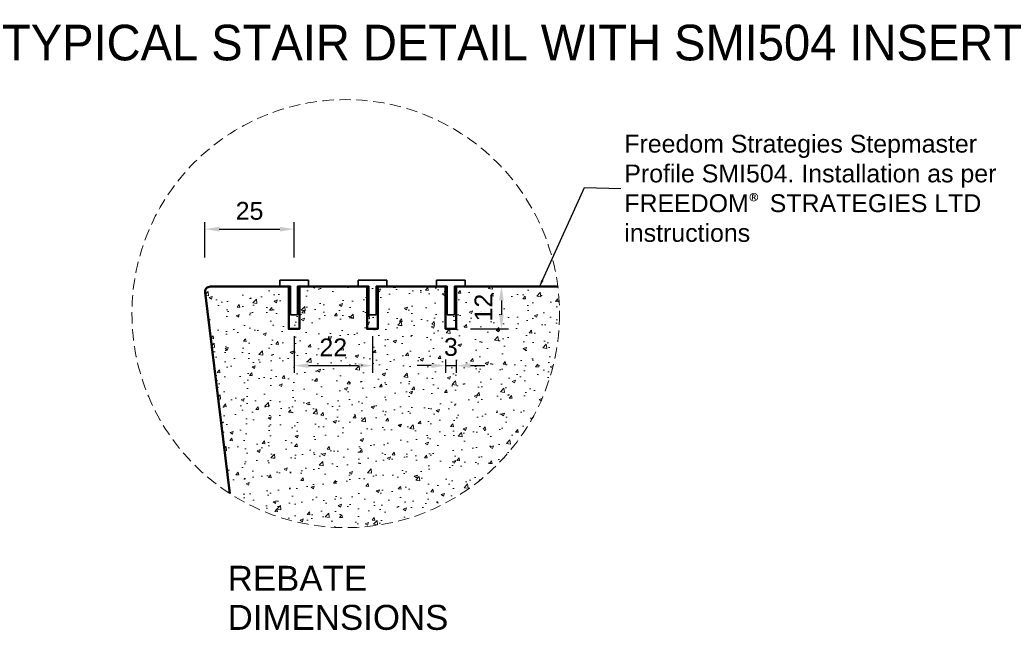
# Model space of a CAD drawing. Header units: millimetres. Extents: x -347 to 646, y -989 to 80.
# Tile 3 of 4: x -52 to 224, y -91 to 80. Entities that reach past the tile are written whole.
import ezdxf

# ---------------------------------------------------------------- set-up
doc = ezdxf.new("R2010")
doc.units = ezdxf.units.MM
doc.linetypes.add('HIDDEN2', pattern=[4.7624999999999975, 3.174999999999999, -1.587499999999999])
for name, color, linetype, lineweight in [('FS-DETAIL', 3, 'Continuous', 35), ('FS-DETAIL-HATCH', 253, 'Continuous', 13), ('FS-DETAIL-THICK', 2, 'Continuous', 50), ('FS-DETAIL-THIN', 8, 'Continuous', 18), ('FS-DIM', 14, 'Continuous', 15), ('FS-TEXT', 7, 'Continuous', 25)]:
    doc.layers.add(name, color=color, linetype=linetype, lineweight=lineweight)
doc.styles.add('Arial', font='arial.ttf', dxfattribs={"height": 2.5})
doc.dimstyles.new('Diagonal_2.5mm Arial', dxfattribs={"dimtxt": 2.5, "dimasz": 2, "dimexe": 1, "dimexo": 2, "dimgap": 1, "dimtad": 0, "dimdec": 0, "dimzin": 0, "dimdsep": 46, "dimtxsty": 'Arial', "dimcen": 2, "dimdle": 4, "dimclrd": 256, "dimclre": 256, "dimclrt": 50, "dimaunit": 1, "dimadec": 0, "dimazin": 0, "dimtfac": 1, "dimtdec": 0, "dimtix": 1, "dimtmove": 2, "dimatfit": 3, "dimfxl": 1, "dimtvp": 1, "dimtolj": 1, "dimtzin": 0, "dimarcsym": 0})
doc.dimstyles.new('Diagonal_2.5mm Arial$7', dxfattribs={"dimtxt": 2.5, "dimasz": 2, "dimexe": 1, "dimexo": 2, "dimgap": 1, "dimtad": 0, "dimdec": 0, "dimzin": 0, "dimdsep": 46, "dimtxsty": 'Arial', "dimcen": 2, "dimdle": 4, "dimclrd": 1, "dimclre": 256, "dimclrt": 7, "dimaunit": 1, "dimadec": 0, "dimazin": 0, "dimtfac": 1, "dimtdec": 0, "dimtix": 1, "dimtmove": 2, "dimatfit": 3, "dimfxl": 1, "dimtvp": 1, "dimtolj": 1, "dimtzin": 0, "dimarcsym": 0})

# ---------------------------------------------------------------- blocks, each defined once
blk = doc.blocks.new('FS_SMI504')
at = {"layer": 'FS-DETAIL', "color": 0}
for p, q in [((-3.999999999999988, 4.69999999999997), (4.00000000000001, 4.69999999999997)), ((-3.999999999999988, 2.999999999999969), (-3.999999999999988, 4.69999999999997)), ((-0.9999999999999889, 2.999999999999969), (-3.999999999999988, 2.999999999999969)), ((-0.9999999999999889, -5.000000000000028), (-0.9999999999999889, 2.999999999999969)), ((4.00000000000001, 2.99999999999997), (1.000000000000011, 2.99999999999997)), ((1.000000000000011, 2.99999999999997), (1.000000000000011, -5.000000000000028)), ((4.00000000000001, 4.69999999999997), (4.00000000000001, 2.99999999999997)), ((1.000000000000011, -5.000000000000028), (-0.9999999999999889, -5.000000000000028))]:
    blk.add_line(p, q, dxfattribs=at)
blk = doc.blocks.new('*D19')
at = {"layer": 'Defpoints', "color": 0, "transparency": 16777216}
for p in [(25.11951453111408, 21.0872768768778), (0.1145902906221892, 9.100000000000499), (25.11951453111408, 9.100000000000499)]:
    blk.add_point(p, dxfattribs=at)
at = {"layer": 'FS-DIM', "lineweight": -2, "transparency": 16777216}
for p, q in [((0.1145902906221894, 13.1000000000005), (0.11459029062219, 23.0872768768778)), ((25.11951453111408, 13.1000000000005), (25.11951453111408, 23.0872768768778)), ((4.11459029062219, 21.0872768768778), (21.11951453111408, 21.0872768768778))]:
    blk.add_line(p, q, dxfattribs=at)
at = {"layer": 'FS-DIM', "transparency": 16777216}
for points in [[(4.11459029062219, 21.75394354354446), (4.11459029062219, 20.42061021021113), (0.1145902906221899, 21.0872768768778)], [(21.11951453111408, 21.75394354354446), (21.11951453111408, 20.42061021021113), (25.11951453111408, 21.0872768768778)]]:
    blk.add_solid(points, dxfattribs=at)
at = {"layer": 'FS-DIM', "color": 50, "transparency": 16777216, "insert": (12.61705241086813, 26.19300675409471), "char_height": 5, "attachment_point": 5, "style": 'Arial'}
blk.add_mtext('\\A1;25', dxfattribs=at)
blk = doc.blocks.new('*D20')
at = {"layer": 'Defpoints', "color": 0, "transparency": 16777216}
for p in [(25.11951453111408, -4.867181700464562), (47.11951453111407, -4.867181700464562), (47.11951453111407, -17.16915261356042)]:
    blk.add_point(p, dxfattribs=at)
at = {"layer": 'FS-DIM', "lineweight": -2, "transparency": 16777216}
for p, q in [((25.11951453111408, -8.867181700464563), (25.11951453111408, -19.16915261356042)), ((47.11951453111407, -8.867181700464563), (47.11951453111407, -19.16915261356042)), ((29.11951453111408, -17.16915261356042), (43.11951453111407, -17.16915261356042))]:
    blk.add_line(p, q, dxfattribs=at)
at = {"layer": 'FS-DIM', "transparency": 16777216}
for points in [[(29.11951453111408, -16.50248594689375), (29.11951453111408, -17.83581928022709), (25.11951453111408, -17.16915261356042)], [(43.11951453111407, -16.50248594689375), (43.11951453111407, -17.83581928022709), (47.11951453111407, -17.16915261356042)]]:
    blk.add_solid(points, dxfattribs=at)
at = {"layer": 'FS-DIM', "color": 50, "transparency": 16777216, "insert": (36.11951453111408, -12.05544735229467), "char_height": 5, "attachment_point": 5, "style": 'Arial'}
blk.add_mtext('\\A1;22', dxfattribs=at)
blk = doc.blocks.new('*D21')
at = {"layer": 'Defpoints', "color": 0, "transparency": 16777216}
for p in [(70.6195145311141, 5.1000000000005), (70.6195145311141, -6.899999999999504), (83.29282039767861, -6.899999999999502)]:
    blk.add_point(p, dxfattribs=at)
at = {"layer": 'FS-DIM', "lineweight": -2, "transparency": 16777216}
for p, q in [((74.6195145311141, 5.100000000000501), (85.29282039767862, 5.100000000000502)), ((83.29282039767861, 1.100000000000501), (83.29282039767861, -2.899999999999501)), ((74.6195145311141, -6.899999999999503), (85.29282039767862, -6.899999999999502))]:
    blk.add_line(p, q, dxfattribs=at)
at = {"layer": 'FS-DIM', "transparency": 16777216}
for points in [[(82.62615373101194, 1.100000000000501), (83.9594870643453, 1.100000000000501), (83.29282039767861, 5.100000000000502)], [(82.62615373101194, -2.899999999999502), (83.9594870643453, -2.899999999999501), (83.29282039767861, -6.899999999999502)]]:
    blk.add_solid(points, dxfattribs=at)
at = {"layer": 'FS-DIM', "color": 50, "transparency": 16777216, "insert": (78.27235655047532, -0.8999999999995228), "char_height": 5, "attachment_point": 5, "rotation": 90, "style": 'Arial'}
blk.add_mtext('\\A1;12', dxfattribs=at)
blk = doc.blocks.new('*D22')
at = {"layer": 'Defpoints', "color": 0, "transparency": 16777216}
for p in [(67.61951453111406, -11.41381255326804), (70.61951453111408, -11.56720786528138), (70.61951453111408, -17.16915261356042)]:
    blk.add_point(p, dxfattribs=at)
at = {"layer": 'FS-DIM', "lineweight": -2, "transparency": 16777216}
for p, q in [((67.61951453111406, -15.41381255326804), (67.61951453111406, -19.16915261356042)), ((70.61951453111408, -15.56720786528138), (70.61951453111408, -19.16915261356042)), ((63.61951453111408, -17.16915261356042), (59.61951453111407, -17.16915261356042)), ((67.61951453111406, -17.16915261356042), (70.61951453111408, -17.16915261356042)), ((74.61951453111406, -17.16915261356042), (78.61951453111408, -17.16915261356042))]:
    blk.add_line(p, q, dxfattribs=at)
at = {"layer": 'FS-DIM', "transparency": 16777216}
for points in [[(63.61951453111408, -16.50248594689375), (63.61951453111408, -17.83581928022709), (67.61951453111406, -17.16915261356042)], [(74.61951453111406, -16.50248594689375), (74.61951453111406, -17.83581928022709), (70.61951453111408, -17.16915261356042)]]:
    blk.add_solid(points, dxfattribs=at)
at = {"layer": 'FS-DIM', "color": 50, "transparency": 16777216, "insert": (69.11951453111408, -11.96443048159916), "char_height": 5, "attachment_point": 5, "style": 'Arial'}
blk.add_mtext('\\A1;3', dxfattribs=at)

msp = doc.modelspace()

# ---------------------------------------------------------------- hatches: boundary and pattern name
at = {"layer": 'FS-DETAIL-HATCH'}
h = msp.add_hatch(dxfattribs=at)
h.set_pattern_fill('AR-CONC', color=256, scale=0.05)
h.set_pattern_definition([(50, (0, 0), (9.1092334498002, -0.7969542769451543), [0.9525000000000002, -10.4775]), (355, (0, 0), (-1.762171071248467, 9.552842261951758), [0.762, -8.3820292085]), (100.4514446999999, (0.7591003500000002, -0.0664126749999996), (7.347062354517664, 8.755887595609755), [0.80950044, -8.904512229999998]), (46.1842, (0, 2.54), (13.5539520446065, -2.102116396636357), [1.428749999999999, -15.71625]), (96.63555760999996, (1.129495, 2.364825), (11.87020670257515, 12.37130622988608), [1.214251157, -13.356780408]), (351.18415117, (0, 2.54), (11.87020670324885, 12.37130622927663), [1.1429983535, -12.572986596]), (21, (1.27, 1.905), (7.580719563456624, -5.11325990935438), [0.9525000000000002, -10.4775]), (326, (1.27, 1.905), (3.090101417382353, 9.209398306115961), [0.762, -8.382]), (71.45144499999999, (1.901726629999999, 1.478895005), (10.67082096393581, 4.096138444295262), [0.80950044, -8.904496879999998]), (37.5, (0, 0), (0.1544301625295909, 4.227751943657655), [0, -8.2804, 0, -8.509, 0, -8.41375]), (7.499999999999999, (0, 0), (3.340983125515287, 5.009028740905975), [0, -4.851399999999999, 0, -8.0899, 0, -3.20675]), (327.5, (-2.832099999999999, 0), (6.77952975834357, -0.2864371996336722), [0, -3.175, 0, -9.906, 0, -13.1445]), (317.5, (-4.1021, 0), (7.406459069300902, 1.271324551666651), [0, -4.1275, 0, -6.5786, 0, -9.3345])])
edge = h.paths.add_edge_path()
edge.add_arc((19.99286151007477, -4.321130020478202), 79.69046314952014, 0.8996323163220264, 6.375823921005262)
edge.add_line((99.19042840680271, 4.528464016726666), (86.11529373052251, 4.744256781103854))
edge.add_line((86.11529373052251, 4.744256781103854), (86.11951453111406, -2.999999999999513))
edge.add_line((86.11951453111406, -2.999999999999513), (84.11951453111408, -2.999999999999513))
edge.add_line((84.11951453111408, -2.999999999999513), (84.11583834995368, 4.777255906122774))
edge.add_line((84.11583834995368, 4.777255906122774), (81.11665527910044, 4.826754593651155))
edge.add_line((81.11665527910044, 4.826754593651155), (56.11951453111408, 5.000000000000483))
edge.add_line((56.11951453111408, 5.000000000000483), (56.11951453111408, -2.999999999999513))
edge.add_line((56.11951453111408, -2.999999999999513), (54.11951453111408, -2.999999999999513))
edge.add_line((54.11951453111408, -2.999999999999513), (54.11951453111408, 5.000000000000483))
edge.add_line((54.11951453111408, 5.000000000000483), (51.11951453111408, 5.000000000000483))
edge.add_line((51.11951453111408, 5.000000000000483), (26.11951453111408, 5.000000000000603))
edge.add_line((26.11951453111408, 5.000000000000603), (26.11951453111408, -2.999999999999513))
edge.add_line((26.11951453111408, -2.999999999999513), (24.11951453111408, -2.999999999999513))
edge.add_line((24.11951453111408, -2.999999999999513), (24.11951453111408, 5.000000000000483))
edge.add_line((24.11951453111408, 5.000000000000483), (21.11951453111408, 5.000000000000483))
edge.add_line((21.11951453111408, 5.000000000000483), (1.61951453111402, 5.000000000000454))
edge.add_arc((1.619514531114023, 3.500000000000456), 1.499999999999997, 90.0000000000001, 188.1301023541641)
edge.add_line((0.134590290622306, 3.287867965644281), (7.081495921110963, -53.01225132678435))
edge.add_arc((39.61886159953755, -2.532869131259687), 60.0570411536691, 237.1954901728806, 359.4876364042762)

# ---------------------------------------------------------------- linework, layer by layer
at = {"layer": 'FS-DETAIL-THICK', "flags": 128}
msp.add_lwpolyline([(7.081495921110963, -53.01225132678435), (0.1345902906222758, 3.287867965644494, -0.4564120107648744), (1.619514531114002, 5.000000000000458), (23.61951453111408, 5.000000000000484), (23.61951453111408, -6.899999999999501), (26.61951453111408, -6.899999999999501), (26.61951453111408, 5.000000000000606), (45.61951453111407, 5.000000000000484), (45.61951453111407, -6.899999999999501), (48.61951453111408, -6.899999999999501), (48.61951453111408, 5.000000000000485), (67.61951453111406, 5.000000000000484), (67.61951453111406, -6.899999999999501), (70.61951453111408, -6.899999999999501), (70.61951453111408, 5.000000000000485), (99.19042840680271, 4.995550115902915)], format="xyb", dxfattribs=at)
at = {"layer": 'FS-DETAIL-THIN', "linetype": 'HIDDEN2'}
msp.add_circle((39.61519809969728, -2.598381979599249), 60, dxfattribs=at)

# ---------------------------------------------------------------- block references
at = {"layer": 'FS-DETAIL'}
for p in [(25.11951453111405, 2.100000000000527), (47.11951453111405, 2.100000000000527), (69.11951453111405, 2.100000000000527)]:
    msp.add_blockref('FS_SMI504', p, dxfattribs=at)

# ---------------------------------------------------------------- texts
at = {"layer": 'FS-TEXT', "color": 7, "line_spacing_factor": 0.9385317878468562, "style": 'Arial', "bg_fill": 3, "box_fill_scale": 1.25, "bg_fill_color": 7, "bg_fill_transparency": 0}
for s, insert, char_height, width, attachment_point in [('TYPICAL STAIR DETAIL WITH SMI504 INSERT', (86.26961127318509, 73.33493214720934), 10, 307.8521249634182, 5), ('REBATE \\PDIMENSIONS', (6.483409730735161, -73.2934973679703), 7, 67.3248537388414, 1)]:
    msp.add_mtext(s, dxfattribs=dict(at, insert=insert, char_height=char_height, width=width, attachment_point=attachment_point))
at = {"layer": 'FS-TEXT', "color": 7, "insert": (117.780937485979, 32.50682083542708), "char_height": 5, "width": 114.8526825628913, "attachment_point": 4, "style": 'Arial'}
msp.add_mtext('Freedom Strategies Stepmaster Profile SMI504. Installation as per FREEDOM{\\fCalibri|b0|i0|c0|p34;\\C256;®} STRATEGIES LTD instructions', dxfattribs=at)

# ---------------------------------------------------------------- dimensions: what is measured, and where the dimension line sits
at = {"layer": 'FS-DIM'}
dim = msp.add_linear_dim(base=(25.11951453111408, 21.0872768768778), p1=(0.1145902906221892, 9.100000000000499), p2=(25.11951453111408, 9.100000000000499), dimstyle='Diagonal_2.5mm Arial', dxfattribs=at)
dim.commit()
dim.dimension.update_dxf_attribs({"geometry": '*D19', "text_midpoint": (12.61705241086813, 26.19300675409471)})
dim = msp.add_linear_dim(base=(83.29282039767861, -6.899999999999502), p1=(70.61951453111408, 5.100000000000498), p2=(70.61951453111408, -6.899999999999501), angle=90, dimstyle='Diagonal_2.5mm Arial', dxfattribs=at)
dim.commit()
dim.dimension.update_dxf_attribs({"geometry": '*D21', "text_midpoint": (78.27235655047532, -0.8999999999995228)})
for base, p1, p2, picture, middle in [((47.11951453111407, -17.16915261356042), (25.11951453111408, -4.867181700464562), (47.11951453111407, -4.867181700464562), '*D20', (36.11951453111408, -12.05544735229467)), ((70.61951453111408, -17.16915261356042), (67.61951453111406, -11.41381255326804), (70.61951453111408, -11.56720786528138), '*D22', (69.11951453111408, -11.96443048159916))]:
    dim = msp.add_linear_dim(base=base, p1=p1, p2=p2, dimstyle='Diagonal_2.5mm Arial', dxfattribs=at)
    dim.commit()
    dim.dimension.update_dxf_attribs({"geometry": picture, "text_midpoint": middle, "dimtype": 160})

# ---------------------------------------------------------------- leaders
at = {"layer": 'FS-TEXT', "annotation_type": 0, "has_hookline": 1, "hookline_direction": 1, "text_width": 103.9972714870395}
msp.add_leader([(93.98525996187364, 4.956205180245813), (106.6316477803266, 32.75682083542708), (116.780937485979, 32.50682083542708)], dimstyle='Diagonal_2.5mm Arial$7', override={"dimscale": 0}, dxfattribs=at)

doc.saveas('drawing.dxf')
